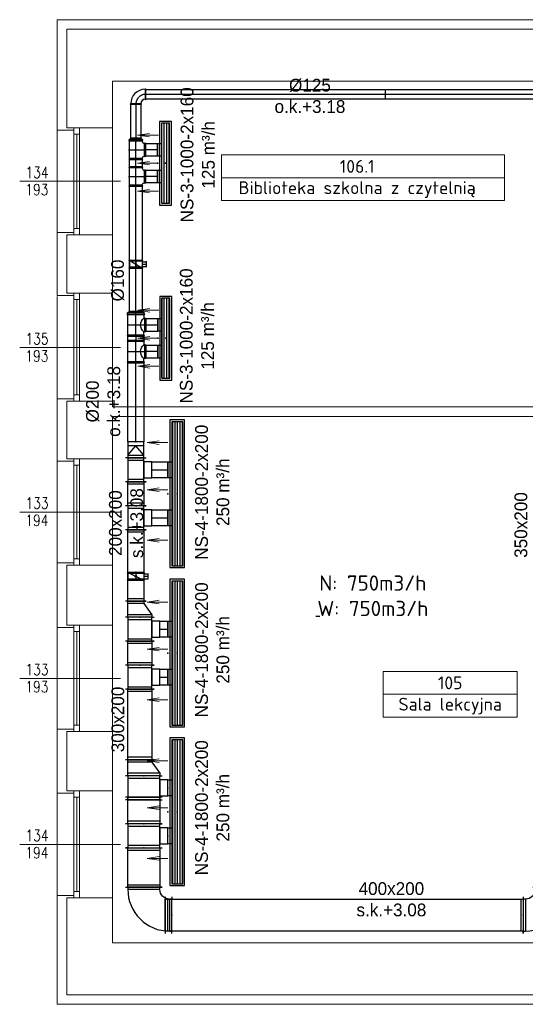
# Model space of a CAD drawing. Header units: millimetres. Extents: x 12823 to 36134, y -75536 to -5600.
# Tile 1 of 26: x 27894 to 28527, y -75389 to -74158. Entities that reach past the tile are written whole.
import ezdxf
from ezdxf import colors
from ezdxf.entities.mleader import LeaderData, LeaderLine
from ezdxf.enums import TextEntityAlignment as Align
from ezdxf.math import Vec2, Vec3

# ---------------------------------------------------------------- set-up
doc = ezdxf.new("R2010")
doc.units = ezdxf.units.MM
doc.linetypes.add('CENTER', pattern=[0.55, 0.37, -0.06, 0.06, -0.06])
doc.layers.get('0').update_dxf_attribs({"lineweight": 0})
for name, color, linetype, lineweight in [('TK - powietrze tabelki', 7, 'Continuous', 9), ('TK-podklad', 252, 'Continuous', 13), ('TK-V-pomieszczenia', 7, 'Continuous', 15), ('TK_OPIS WENT NAWIEW', 7, 'Continuous', 13), ('WEN_N1-_ZLICZAC', 140, 'Continuous', 30), ('WEN_W1-_ZLICZAC', 30, 'Continuous', 30)]:
    doc.layers.add(name, color=color, linetype=linetype, lineweight=lineweight)
doc.layers.add('WEN_N1-_ATRYBUT', color=6, linetype='Continuous')
doc.layers.add('WEN_N1-_OSIE', color=2, linetype='CENTER')
doc.styles.add('!S', font='isocpeur.ttf')
doc.styles.add('POWIETRZE', font='txt', dxfattribs={"height": 10})
doc.styles.add('SIMPLEX', font='simplex.shx')
doc.styles.add('STYL_WENTYLE', font='arial.ttf', dxfattribs={"width": 0.8})

# ---------------------------------------------------------------- blocks, each defined once
blk = doc.blocks.new('QBV2433129CNN1-_11')
at = {"ltscale": 22}
for p, q in [((-350, 580), (-350, 550)), ((-320, 150), (-320, 550)), ((-350, 120), (-350, 150)), ((-230, 0), (-200, 0)), ((-200, 30), (200, 30)), ((230, 0), (200, 0))]:
    blk.add_line(p, q, dxfattribs=at)
blk.add_lwpolyline([(200, 0), (200, 30, 0.414214), (-320, 550), (-350, 550), (-350, 150), (-320, 150, -0.414214), (-200, 30), (-200, 0)], format="xyb", close=True, dxfattribs=at)
for p in [(-350, 350), (0, 0)]:
    blk.add_point(p, dxfattribs=at)
at = {"layer": 'WEN_N1-_ATRYBUT', "ltscale": 22, "style": 'STYL_WENTYLE', "width": 0.8, "flags": 8}
blk.add_attdef('WENTYLE', text='', height=200, dxfattribs=at).set_placement((0, 350), align=Align.BOTTOM_LEFT)
blk = doc.blocks.new('QD-200X400CNN1-_4480-7649097_14')
at = {"ltscale": 22}
for p, q in [((0, -230), (0, 230)), ((30, -200), (30, 200)), ((4451, -200), (4451, 200)), ((4481, -230), (4481, 230))]:
    blk.add_line(p, q, dxfattribs=at)
blk.add_lwpolyline([(0, 200), (4481, 200), (4481, -200), (0, -200)], close=True, dxfattribs=at)
for p in [(0, 0), (4481, 0)]:
    blk.add_point(p, dxfattribs=at)
at = {"layer": 'WEN_N1-_ATRYBUT', "ltscale": 22, "style": 'STYL_WENTYLE', "width": 0.8, "flags": 8}
blk.add_attdef('WENTYLE', text='', height=200, dxfattribs=at).set_placement((2240, 0), align=Align.BOTTOM_LEFT)
at = {"layer": 'WEN_N1-_OSIE', "ltscale": 22, "style": 'STYL_WENTYLE', "width": 0.8, "flags": 8}
blk.add_attdef('FI_KANALU', text='', height=40, dxfattribs=at).set_placement((2240, 0), align=Align.MIDDLE_CENTER)
blk = doc.blocks.new('TR2V42321511CNN1-_12')
at = {"ltscale": 22}
for p, q in [((0, 200), (0, 230)), ((30, 200), (30, -200)), ((270, 200), (270, -200)), ((300, 200), (300, 230)), ((0, -200), (0, -230)), ((300, -200), (300, -230))]:
    blk.add_line(p, q, dxfattribs=at)
for points in [[(300, -200), (300, 200), (0, 200), (0, -200)], [(250, -300), (250, -200), (50, -200), (50, -300)]]:
    blk.add_lwpolyline(points, close=True, dxfattribs=at)
for p in [(0, 0), (300, 0), (150, -300)]:
    blk.add_point(p, dxfattribs=at)
at = {"layer": 'WEN_N1-_ATRYBUT', "ltscale": 22, "style": 'STYL_WENTYLE', "width": 0.8, "flags": 8}
blk.add_attdef('WENTYLE', text='', height=200, dxfattribs=at).set_placement((150, 0), align=Align.BOTTOM_LEFT)
blk = doc.blocks.new('QD-400X200CNN1-_492-96476964_24')
at = {"ltscale": 22}
for p, q in [((0, -230), (0, 230)), ((30, -200), (30, 200)), ((463, -200), (463, 200)), ((493, -230), (493, 230))]:
    blk.add_line(p, q, dxfattribs=at)
blk.add_lwpolyline([(0, 200), (493, 200), (493, -200), (0, -200)], close=True, dxfattribs=at)
for p in [(0, 0), (493, 0)]:
    blk.add_point(p, dxfattribs=at)
at = {"layer": 'WEN_N1-_ATRYBUT', "ltscale": 22, "style": 'STYL_WENTYLE', "width": 0.8, "flags": 8}
blk.add_attdef('WENTYLE', text='', height=200, dxfattribs=at).set_placement((246, 0), align=Align.BOTTOM_LEFT)
at = {"layer": 'WEN_N1-_OSIE', "ltscale": 22, "style": 'STYL_WENTYLE', "width": 0.8, "flags": 8}
blk.add_attdef('FI_KANALU', text='', height=40, dxfattribs=at).set_placement((246, 0), align=Align.MIDDLE_CENTER)
blk = doc.blocks.new('NSAL41800AASR-2-200P_14')
at = {"ltscale": 22}
h = blk.add_hatch(dxfattribs=at)
h.set_pattern_fill('USER', color=256, scale=30, style=0, pattern_type=0)
h.set_pattern_definition([(0, (0, -118), (0, 30), [])])
h.paths.add_polyline_path([(-900, -186), (900, -186), (900, -50), (-900, -50)])
for points in [[(-400, -50), (-400, 0), (-200, 0), (-200, -50)], [(200, -50), (200, 0), (400, 0), (400, -50)]]:
    blk.add_lwpolyline(points, dxfattribs=at)
for points in [[(-923, -209), (923, -209), (923, -27), (-923, -27)], [(-900, -186), (900, -186), (900, -50), (-900, -50)], [(-900, -186), (900, -186), (900, -50), (-900, -50)]]:
    blk.add_lwpolyline(points, close=True, dxfattribs=at)
for p in [(0, 0), (0, -118)]:
    blk.add_point(p, dxfattribs=at)
at = {"layer": 'WEN_N1-_ATRYBUT', "ltscale": 22, "style": 'STYL_WENTYLE', "width": 0.8, "flags": 8}
blk.add_attdef('WENTYLE', text='', height=200, dxfattribs=at).set_placement((0, -118), align=Align.BOTTOM_LEFT)
blk = doc.blocks.new('QD-400X200CNN1-_330_24')
at = {"ltscale": 22}
for p, q in [((0, -230), (0, 230)), ((30, -200), (30, 200)), ((300, -200), (300, 200)), ((330, -230), (330, 230))]:
    blk.add_line(p, q, dxfattribs=at)
blk.add_lwpolyline([(0, 200), (330, 200), (330, -200), (0, -200)], close=True, dxfattribs=at)
for p in [(0, 0), (330, 0)]:
    blk.add_point(p, dxfattribs=at)
at = {"layer": 'WEN_N1-_ATRYBUT', "ltscale": 22, "style": 'STYL_WENTYLE', "width": 0.8, "flags": 8}
blk.add_attdef('WENTYLE', text='', height=200, dxfattribs=at).set_placement((165, 0), align=Align.BOTTOM_LEFT)
at = {"layer": 'WEN_N1-_OSIE', "ltscale": 22, "style": 'STYL_WENTYLE', "width": 0.8, "flags": 8}
blk.add_attdef('FI_KANALU', text='', height=40, dxfattribs=at).set_placement((165, 0), align=Align.MIDDLE_CENTER)
blk = doc.blocks.new('QPR2V4232332CNN1-_21')
at = {"ltscale": 22}
for p, q in [((0, 200), (0, 230)), ((30, 200), (30, -200)), ((200, 100), (200, 130)), ((170, 100), (170, -200)), ((0, -200), (0, -230)), ((200, -200), (200, -230))]:
    blk.add_line(p, q, dxfattribs=at)
blk.add_lwpolyline([(0, -200), (30, -200), (170, -200), (200, -200), (200, 100), (170, 100), (30, 200), (0, 200)], close=True, dxfattribs=at)
for p in [(0, 0), (200, -50)]:
    blk.add_point(p, dxfattribs=at)
at = {"layer": 'WEN_N1-_ATRYBUT', "ltscale": 22, "style": 'STYL_WENTYLE', "width": 0.8, "flags": 8}
blk.add_attdef('WENTYLE', text='', height=200, dxfattribs=at).set_placement((100, 200), align=Align.BOTTOM_LEFT)
blk = doc.blocks.new('TR2V32321511CNN1-_12')
at = {"ltscale": 22}
for p, q in [((0, 150), (0, 180)), ((30, 150), (30, -150)), ((270, 150), (270, -150)), ((300, 150), (300, 180)), ((0, -150), (0, -180)), ((300, -150), (300, -180))]:
    blk.add_line(p, q, dxfattribs=at)
for points in [[(300, -150), (300, 150), (0, 150), (0, -150)], [(250, -250), (250, -150), (50, -150), (50, -250)]]:
    blk.add_lwpolyline(points, close=True, dxfattribs=at)
for p in [(0, 0), (300, 0), (150, -250)]:
    blk.add_point(p, dxfattribs=at)
at = {"layer": 'WEN_N1-_ATRYBUT', "ltscale": 22, "style": 'STYL_WENTYLE', "width": 0.8, "flags": 8}
blk.add_attdef('WENTYLE', text='', height=200, dxfattribs=at).set_placement((150, 50), align=Align.BOTTOM_LEFT)
blk = doc.blocks.new('QD-300X200CNN1-_883-34717483_24')
at = {"ltscale": 22}
for p, q in [((0, -180), (0, 180)), ((30, -150), (30, 150)), ((853, -150), (853, 150)), ((883, -180), (883, 180))]:
    blk.add_line(p, q, dxfattribs=at)
blk.add_lwpolyline([(0, 150), (883, 150), (883, -150), (0, -150)], close=True, dxfattribs=at)
for p in [(0, 0), (883, 0)]:
    blk.add_point(p, dxfattribs=at)
at = {"layer": 'WEN_N1-_ATRYBUT', "ltscale": 22, "style": 'STYL_WENTYLE', "width": 0.8, "flags": 8}
blk.add_attdef('WENTYLE', text='', height=200, dxfattribs=at).set_placement((442, 0), align=Align.BOTTOM_LEFT)
at = {"layer": 'WEN_N1-_OSIE', "ltscale": 22, "style": 'STYL_WENTYLE', "width": 0.8, "flags": 8}
blk.add_attdef('FI_KANALU', text='', height=40, dxfattribs=at).set_placement((442, 0), align=Align.MIDDLE_CENTER)
blk = doc.blocks.new('SR-200CN1-_100-0000000001_14')
at = {"ltscale": 22}
blk.add_lwpolyline([(0, -100), (0, 100), (100, 100), (100, -100)], close=True, dxfattribs=at)
for p in [(0, 0), (100, 0)]:
    blk.add_point(p, dxfattribs=at)
at = {"layer": 'WEN_N1-_OSIE', "ltscale": 22}
blk.add_line((0, 0), (100, 0), dxfattribs=at)
at = {"layer": 'WEN_N1-_ATRYBUT', "ltscale": 22, "style": 'STYL_WENTYLE', "width": 0.8, "flags": 8}
blk.add_attdef('WENTYLE', text='', height=200, dxfattribs=at).set_placement((50, 0), align=Align.BOTTOM_LEFT)
at = {"layer": 'WEN_N1-_OSIE', "ltscale": 22, "style": 'STYL_WENTYLE', "width": 0.8, "flags": 8}
blk.add_attdef('FI_KANALU', text='', height=40, dxfattribs=at).set_placement((50, 50), align=Align.MIDDLE_CENTER)
blk = doc.blocks.new('QD-300X200CNN1-_300_24')
at = {"ltscale": 22}
for p, q in [((0, -180), (0, 180)), ((30, -150), (30, 150)), ((270, -150), (270, 150)), ((300, -180), (300, 180))]:
    blk.add_line(p, q, dxfattribs=at)
blk.add_lwpolyline([(0, 150), (300, 150), (300, -150), (0, -150)], close=True, dxfattribs=at)
for p in [(0, 0), (300, 0)]:
    blk.add_point(p, dxfattribs=at)
at = {"layer": 'WEN_N1-_ATRYBUT', "ltscale": 22, "style": 'STYL_WENTYLE', "width": 0.8, "flags": 8}
blk.add_attdef('WENTYLE', text='', height=200, dxfattribs=at).set_placement((150, 0), align=Align.BOTTOM_LEFT)
at = {"layer": 'WEN_N1-_OSIE', "ltscale": 22, "style": 'STYL_WENTYLE', "width": 0.8, "flags": 8}
blk.add_attdef('FI_KANALU', text='', height=40, dxfattribs=at).set_placement((150, 0), align=Align.MIDDLE_CENTER)
blk = doc.blocks.new('QPR2V3222332CNN1-_21')
at = {"ltscale": 22}
for p, q in [((0, 150), (0, 180)), ((30, 150), (30, -150)), ((170, 50), (170, -150)), ((200, 50), (200, 80)), ((0, -150), (0, -180)), ((200, -150), (200, -180))]:
    blk.add_line(p, q, dxfattribs=at)
blk.add_lwpolyline([(0, -150), (30, -150), (170, -150), (200, -150), (200, 50), (170, 50), (30, 150), (0, 150)], close=True, dxfattribs=at)
for p in [(0, 0), (200, -50)]:
    blk.add_point(p, dxfattribs=at)
at = {"layer": 'WEN_N1-_ATRYBUT', "ltscale": 22, "style": 'STYL_WENTYLE', "width": 0.8, "flags": 8}
blk.add_attdef('WENTYLE', text='', height=200, dxfattribs=at).set_placement((100, 200), align=Align.BOTTOM_LEFT)
blk = doc.blocks.new('TR2V22321511CNN1-_12')
at = {"ltscale": 22}
for p, q in [((0, 100), (0, 130)), ((300, 100), (300, 130)), ((30, 100), (30, -100)), ((270, 100), (270, -100)), ((0, -100), (0, -130)), ((300, -100), (300, -130))]:
    blk.add_line(p, q, dxfattribs=at)
for points in [[(300, -100), (300, 100), (0, 100), (0, -100)], [(250, -200), (250, -100), (50, -100), (50, -200)]]:
    blk.add_lwpolyline(points, close=True, dxfattribs=at)
for p in [(0, 0), (300, 0), (150, -200)]:
    blk.add_point(p, dxfattribs=at)
at = {"layer": 'WEN_N1-_ATRYBUT', "ltscale": 22, "style": 'STYL_WENTYLE', "width": 0.8, "flags": 8}
blk.add_attdef('WENTYLE', text='', height=200, dxfattribs=at).set_placement((150, 100), align=Align.BOTTOM_LEFT)
blk = doc.blocks.new('QD-200X200CNN1-_893-02203909_24')
at = {"ltscale": 22}
for p, q in [((0, -130), (0, 130)), ((893, -130), (893, 130)), ((30, -100), (30, 100)), ((863, -100), (863, 100))]:
    blk.add_line(p, q, dxfattribs=at)
blk.add_lwpolyline([(0, 100), (893, 100), (893, -100), (0, -100)], close=True, dxfattribs=at)
for p in [(0, 0), (893, 0)]:
    blk.add_point(p, dxfattribs=at)
at = {"layer": 'WEN_N1-_ATRYBUT', "ltscale": 22, "style": 'STYL_WENTYLE', "width": 0.8, "flags": 8}
blk.add_attdef('WENTYLE', text='', height=200, dxfattribs=at).set_placement((447, 0), align=Align.BOTTOM_LEFT)
at = {"layer": 'WEN_N1-_OSIE', "ltscale": 22, "style": 'STYL_WENTYLE', "width": 0.8, "flags": 8}
blk.add_attdef('FI_KANALU', text='', height=40, dxfattribs=at).set_placement((447, 0), align=Align.MIDDLE_CENTER)
blk = doc.blocks.new('QD-200X200CNN1-_300_24')
at = {"ltscale": 22}
for p, q in [((0, -130), (0, 130)), ((300, -130), (300, 130)), ((30, -100), (30, 100)), ((270, -100), (270, 100))]:
    blk.add_line(p, q, dxfattribs=at)
blk.add_lwpolyline([(0, 100), (300, 100), (300, -100), (0, -100)], close=True, dxfattribs=at)
for p in [(0, 0), (300, 0)]:
    blk.add_point(p, dxfattribs=at)
at = {"layer": 'WEN_N1-_ATRYBUT', "ltscale": 22, "style": 'STYL_WENTYLE', "width": 0.8, "flags": 8}
blk.add_attdef('WENTYLE', text='', height=200, dxfattribs=at).set_placement((150, 0), align=Align.BOTTOM_LEFT)
at = {"layer": 'WEN_N1-_OSIE', "ltscale": 22, "style": 'STYL_WENTYLE', "width": 0.8, "flags": 8}
blk.add_attdef('FI_KANALU', text='', height=40, dxfattribs=at).set_placement((150, 0), align=Align.MIDDLE_CENTER)
blk = doc.blocks.new('SR-200CN1-_200_14')
at = {"ltscale": 22}
blk.add_lwpolyline([(0, -100), (0, 100), (200, 100), (200, -100)], close=True, dxfattribs=at)
for p in [(0, 0), (200, 0)]:
    blk.add_point(p, dxfattribs=at)
at = {"layer": 'WEN_N1-_OSIE', "ltscale": 22}
blk.add_line((0, 0), (200, 0), dxfattribs=at)
at = {"layer": 'WEN_N1-_ATRYBUT', "ltscale": 22, "style": 'STYL_WENTYLE', "width": 0.8, "flags": 8}
blk.add_attdef('WENTYLE', text='', height=200, dxfattribs=at).set_placement((100, 0), align=Align.BOTTOM_LEFT)
at = {"layer": 'WEN_N1-_OSIE', "ltscale": 22, "style": 'STYL_WENTYLE', "width": 0.8, "flags": 8}
blk.add_attdef('FI_KANALU', text='', height=40, dxfattribs=at).set_placement((100, 50), align=Align.MIDDLE_CENTER)
blk = doc.blocks.new('PR7V222352CNN1-_21')
at = {"ltscale": 22}
for p, q in [((0, 100), (0, 130)), ((30, 100), (30, -100)), ((30, 100), (150, 0)), ((30, 100), (30, -100)), ((30, -100), (150, 0)), ((150, -100), (150, 100)), ((0, -100), (0, -130))]:
    blk.add_line(p, q, dxfattribs=at)
blk.add_lwpolyline([(0, -100), (30, -100), (150, -100), (200, -100), (200, 100), (150, 100), (30, 100), (0, 100)], close=True, dxfattribs=at)
for p in [(0, 0), (200, 0)]:
    blk.add_point(p, dxfattribs=at)
at = {"layer": 'WEN_N1-_ATRYBUT', "ltscale": 22, "style": 'STYL_WENTYLE', "width": 0.8, "flags": 8}
blk.add_attdef('WENTYLE', text='', height=200, dxfattribs=at).set_placement((100, 200), align=Align.BOTTOM_LEFT)
blk = doc.blocks.new('NSAL31000AASR-2-160P_14')
at = {"ltscale": 22}
h = blk.add_hatch(dxfattribs=at)
h.set_pattern_fill('USER', color=256, scale=30, style=0, pattern_type=0)
h.set_pattern_definition([(0, (0, -101), (0, 30), [])])
h.paths.add_polyline_path([(-500, -152), (500, -152), (500, -50), (-500, -50)])
for points in [[(-247, -50), (-247, 0), (-87, 0), (-87, -50)], [(87, -50), (87, 0), (247, 0), (247, -50)]]:
    blk.add_lwpolyline(points, dxfattribs=at)
for points in [[(-523, -175), (523, -175), (523, -27), (-523, -27)], [(-500, -152), (500, -152), (500, -50), (-500, -50)], [(-500, -152), (500, -152), (500, -50), (-500, -50)]]:
    blk.add_lwpolyline(points, close=True, dxfattribs=at)
for p in [(0, 0), (0, -101)]:
    blk.add_point(p, dxfattribs=at)
at = {"layer": 'WEN_N1-_ATRYBUT', "ltscale": 22, "style": 'STYL_WENTYLE', "width": 0.8, "flags": 8}
blk.add_attdef('WENTYLE', text='', height=200, dxfattribs=at).set_placement((0, -101), align=Align.BOTTOM_LEFT)
blk = doc.blocks.new('TCP200160CN1-_12')
at = {"ltscale": 22}
blk.add_line((-14, -100), (-267, -100), dxfattribs=at)
for points in [[(-220.5, 125), (-60.5, 125, -1), (-60.5, 111), (-220.5, 111, -1)], [(-281, -100), (-281, 100, -1), (-267, 100), (-267, -100, -1)], [(0, -100), (0, 100, 1), (-14, 100), (-14, -100, 1)]]:
    blk.add_lwpolyline(points, format="xyb", close=True, dxfattribs=at)
for points in [[(-267, 100), (-226.5, 100, 0.4142136), (-220.5, 106), (-220.5, 111)], [(-54.5, 100, -0.4651163), (-226.5, 100, -0.4651163)], [(-14, 100), (-54.5, 100, -0.4142136), (-60.5, 106), (-60.5, 111)]]:
    blk.add_lwpolyline(points, format="xyb", dxfattribs=at)
for p in [(-140.5, 125), (-281, 0), (0, 0)]:
    blk.add_point(p, dxfattribs=at)
at = {"layer": 'WEN_N1-_OSIE', "ltscale": 22}
for p, q in [((-140.5, -110), (-140.5, 125)), ((0, 0), (-281, 0))]:
    blk.add_line(p, q, dxfattribs=at)
at = {"layer": 'WEN_N1-_ATRYBUT', "ltscale": 22, "style": 'STYL_WENTYLE', "width": 0.8, "flags": 8}
blk.add_attdef('WENTYLE', text='', height=200, dxfattribs=at).set_placement((-1211.7, 0), align=Align.BOTTOM_LEFT)
blk = doc.blocks.new('SR-200CN1-_52-3333333333_14')
at = {"ltscale": 22}
blk.add_lwpolyline([(0, -100), (0, 100), (52, 100), (52, -100)], close=True, dxfattribs=at)
for p in [(0, 0), (52, 0)]:
    blk.add_point(p, dxfattribs=at)
at = {"layer": 'WEN_N1-_OSIE', "ltscale": 22}
blk.add_line((0, 0), (52, 0), dxfattribs=at)
at = {"layer": 'WEN_N1-_ATRYBUT', "ltscale": 22, "style": 'STYL_WENTYLE', "width": 0.8, "flags": 8}
blk.add_attdef('WENTYLE', text='', height=200, dxfattribs=at).set_placement((26, 0), align=Align.BOTTOM_LEFT)
at = {"layer": 'WEN_N1-_OSIE', "ltscale": 22, "style": 'STYL_WENTYLE', "width": 0.8, "flags": 8}
blk.add_attdef('FI_KANALU', text='', height=40, dxfattribs=at).set_placement((26, 50), align=Align.MIDDLE_CENTER)
blk = doc.blocks.new('SR-200CN1-_985-167123287_14')
at = {"ltscale": 22}
blk.add_lwpolyline([(0, -100), (0, 100), (985, 100), (985, -100)], close=True, dxfattribs=at)
for p in [(0, 0), (985, 0)]:
    blk.add_point(p, dxfattribs=at)
at = {"layer": 'WEN_N1-_OSIE', "ltscale": 22}
blk.add_line((0, 0), (985, 0), dxfattribs=at)
at = {"layer": 'WEN_N1-_ATRYBUT', "ltscale": 22, "style": 'STYL_WENTYLE', "width": 0.8, "flags": 8}
blk.add_attdef('WENTYLE', text='', height=200, dxfattribs=at).set_placement((493, 0), align=Align.BOTTOM_LEFT)
at = {"layer": 'WEN_N1-_OSIE', "ltscale": 22, "style": 'STYL_WENTYLE', "width": 0.8, "flags": 8}
blk.add_attdef('FI_KANALU', text='', height=40, dxfattribs=at).set_placement((493, 50), align=Align.MIDDLE_CENTER)
blk = doc.blocks.new('RCP200160CN1-_11')
at = {"ltscale": 22}
blk.add_lwpolyline([(0, 100), (0, -100, 1), (14, -100), (14, 100, 1)], format="xyb", close=True, dxfattribs=at)
blk.add_lwpolyline([(14, 100), (26, 80), (26, -80), (14, -100)], dxfattribs=at)
for p in [(0, 0), (26, 0)]:
    blk.add_point(p, dxfattribs=at)
at = {"layer": 'WEN_N1-_OSIE', "ltscale": 22}
blk.add_line((0, 0), (26, 0), dxfattribs=at)
at = {"layer": 'WEN_N1-_ATRYBUT', "ltscale": 22, "style": 'STYL_WENTYLE', "width": 0.8, "flags": 8}
blk.add_attdef('WENTYLE', text='', height=200, dxfattribs=at).set_placement((0, 0), align=Align.BOTTOM_LEFT)
blk = doc.blocks.new('TCP160160CN1-_12')
at = {"ltscale": 22}
blk.add_line((-11.2, -80), (-228.8, -80), dxfattribs=at)
for points in [[(-240, -80), (-240, 80, -1), (-228.8, 80), (-228.8, -80, -1)], [(-200, 120), (-40, 120, -1), (-40, 108.8), (-200, 108.8, -1)], [(0, -80), (0, 80, 1), (-11.2, 80), (-11.2, -80, 1)]]:
    blk.add_lwpolyline(points, format="xyb", close=True, dxfattribs=at)
for points in [[(-228.8, 80), (-224, 80, 0.4142136), (-200, 104), (-200, 108.8)], [(-11.2, 80), (-16, 80, -0.4142136), (-40, 104), (-40, 108.8)]]:
    blk.add_lwpolyline(points, format="xyb", dxfattribs=at)
for p in [(-240, 0), (-120, 120), (0, 0)]:
    blk.add_point(p, dxfattribs=at)
at = {"layer": 'WEN_N1-_OSIE', "ltscale": 22}
for p, q in [((0, 0), (-240, 0)), ((-120, -90), (-120, 120))]:
    blk.add_line(p, q, dxfattribs=at)
at = {"layer": 'WEN_N1-_ATRYBUT', "ltscale": 22, "style": 'STYL_WENTYLE', "width": 0.8, "flags": 8}
blk.add_attdef('WENTYLE', text='', height=200, dxfattribs=at).set_placement((-1191.2, 0), align=Align.BOTTOM_LEFT)
blk = doc.blocks.new('SR-160CN1-_93-3333333333_14')
at = {"ltscale": 22}
blk.add_lwpolyline([(0, -80), (0, 80), (93, 80), (93, -80)], close=True, dxfattribs=at)
for p in [(0, 0), (93, 0)]:
    blk.add_point(p, dxfattribs=at)
at = {"layer": 'WEN_N1-_OSIE', "ltscale": 22}
blk.add_line((0, 0), (93, 0), dxfattribs=at)
at = {"layer": 'WEN_N1-_ATRYBUT', "ltscale": 22, "style": 'STYL_WENTYLE', "width": 0.8, "flags": 8}
blk.add_attdef('WENTYLE', text='', height=200, dxfattribs=at).set_placement((47, 0), align=Align.BOTTOM_LEFT)
at = {"layer": 'WEN_N1-_OSIE', "ltscale": 22, "style": 'STYL_WENTYLE', "width": 0.8, "flags": 8}
blk.add_attdef('FI_KANALU', text='', height=40, dxfattribs=at).set_placement((47, 40), align=Align.MIDDLE_CENTER)
blk = doc.blocks.new('RCP160125CN1-_12')
at = {"ltscale": 22}
blk.add_lwpolyline([(-26, 80), (-26, -80, 1), (-14.8, -80), (-14.8, 80, 1)], format="xyb", close=True, dxfattribs=at)
blk.add_lwpolyline([(-14.8, 80), (0, 62.5), (0, -62.5), (-14.8, -80)], dxfattribs=at)
for p in [(-26, 0), (0, 0)]:
    blk.add_point(p, dxfattribs=at)
at = {"layer": 'WEN_N1-_OSIE', "ltscale": 22}
blk.add_line((-26, 0), (0, 0), dxfattribs=at)
at = {"layer": 'WEN_N1-_ATRYBUT', "ltscale": 22, "style": 'STYL_WENTYLE', "width": 0.8, "flags": 8}
blk.add_attdef('WENTYLE', text='', height=200, dxfattribs=at).set_placement((-26, 0), align=Align.BOTTOM_LEFT)
blk = doc.blocks.new('B12590CN1-_12')
at = {"ltscale": 22}
for points in [[(125, 62), (125, 188, 1), (116, 188), (116, 62, 1)], [(62, 0), (-62, 0, -1), (-62, 9), (62, 9, -1)]]:
    blk.add_lwpolyline(points, format="xyb", close=True, dxfattribs=at)
for radius in [179, 53.8]:
    blk.add_arc((116, 9), radius, 90, 180, dxfattribs=at)
for p in [(125, 125), (0, 0)]:
    blk.add_point(p, dxfattribs=at)
at = {"layer": 'WEN_N1-_OSIE', "ltscale": 22}
blk.add_arc((125, 0), 125, 90, 180, dxfattribs=at)
at = {"layer": 'WEN_N1-_ATRYBUT', "ltscale": 22, "style": 'STYL_WENTYLE', "width": 0.8, "flags": 8}
blk.add_attdef('WENTYLE', text='', height=200, dxfattribs=at).set_placement((-1009, 0), align=Align.BOTTOM_LEFT)
blk = doc.blocks.new('SR-125CN1-_5141-2351089606_14')
at = {"ltscale": 22}
blk.add_line((3000, -62), (3000, 62), dxfattribs=at)
blk.add_lwpolyline([(0, -62), (0, 62), (5141, 62), (5141, -62)], close=True, dxfattribs=at)
for p in [(0, 0), (5141, 0)]:
    blk.add_point(p, dxfattribs=at)
at = {"layer": 'WEN_N1-_OSIE', "ltscale": 22}
blk.add_line((0, 0), (5141, 0), dxfattribs=at)
at = {"layer": 'WEN_N1-_ATRYBUT', "ltscale": 22, "style": 'STYL_WENTYLE', "width": 0.8, "flags": 8}
blk.add_attdef('WENTYLE', text='', height=200, dxfattribs=at).set_placement((2571, 0), align=Align.BOTTOM_LEFT)
at = {"layer": 'WEN_N1-_OSIE', "ltscale": 22, "style": 'STYL_WENTYLE', "width": 0.8, "flags": 8}
blk.add_attdef('FI_KANALU', text='', height=40, dxfattribs=at).set_placement((2571, 125), align=Align.MIDDLE_CENTER)
blk = doc.blocks.new('DR160CN1-_11')
at = {"ltscale": 22}
for p, q in [((14, 130), (86, 130)), ((20, 80), (20, 130)), ((80, 80), (80, 130)), ((11.2, 80), (88.8, 80)), ((15, -56), (85, 56)), ((11.2, -80), (88.8, -80))]:
    blk.add_line(p, q, dxfattribs=at)
for points in [[(0, -80), (0, 80, -1), (11.2, 80), (11.2, -80, -1)], [(100, -80), (100, 80, 1), (88.8, 80), (88.8, -80, 1)]]:
    blk.add_lwpolyline(points, format="xyb", close=True, dxfattribs=at)
blk.add_circle((50, 0), 8, dxfattribs=at)
for p in [(0, 0), (100, 0)]:
    blk.add_point(p, dxfattribs=at)
at = {"layer": 'WEN_N1-_OSIE', "ltscale": 22}
for p, q in [((50, 75), (50, 135)), ((0, 0), (100, 0))]:
    blk.add_line(p, q, dxfattribs=at)
at = {"layer": 'WEN_N1-_ATRYBUT', "ltscale": 22, "style": 'STYL_WENTYLE', "width": 0.8, "flags": 8}
blk.add_attdef('WENTYLE', text='', height=200, dxfattribs=at).set_placement((0, 0), align=Align.BOTTOM_LEFT)
blk = doc.blocks.new('DR200CN1-_11')
at = {"ltscale": 22}
for p, q in [((14, 150), (86, 150)), ((20, 100), (20, 150)), ((80, 100), (80, 150)), ((14, 100), (86, 100)), ((15, -70), (85, 70)), ((14, -100), (86, -100))]:
    blk.add_line(p, q, dxfattribs=at)
for points in [[(0, -100), (0, 100, -1), (14, 100), (14, -100, -1)], [(100, -100), (100, 100, 1), (86, 100), (86, -100, 1)]]:
    blk.add_lwpolyline(points, format="xyb", close=True, dxfattribs=at)
blk.add_circle((50, 0), 10, dxfattribs=at)
for p in [(0, 0), (100, 0)]:
    blk.add_point(p, dxfattribs=at)
at = {"layer": 'WEN_N1-_OSIE', "ltscale": 22}
for p, q in [((50, 95), (50, 155)), ((0, 0), (100, 0))]:
    blk.add_line(p, q, dxfattribs=at)
at = {"layer": 'WEN_N1-_ATRYBUT', "ltscale": 22, "style": 'STYL_WENTYLE', "width": 0.8, "flags": 8}
blk.add_attdef('WENTYLE', text='', height=200, dxfattribs=at).set_placement((0, 0), align=Align.BOTTOM_LEFT)
blk = doc.blocks.new('SR-160CN1-_150_14')
at = {"ltscale": 22}
blk.add_lwpolyline([(0, -80), (0, 80), (150, 80), (150, -80)], close=True, dxfattribs=at)
for p in [(0, 0), (150, 0)]:
    blk.add_point(p, dxfattribs=at)
at = {"layer": 'WEN_N1-_OSIE', "ltscale": 22}
blk.add_line((0, 0), (150, 0), dxfattribs=at)
at = {"layer": 'WEN_N1-_ATRYBUT', "ltscale": 22, "style": 'STYL_WENTYLE', "width": 0.8, "flags": 8}
blk.add_attdef('WENTYLE', text='', height=200, dxfattribs=at).set_placement((75, 0), align=Align.BOTTOM_LEFT)
at = {"layer": 'WEN_N1-_OSIE', "ltscale": 22, "style": 'STYL_WENTYLE', "width": 0.8, "flags": 8}
blk.add_attdef('FI_KANALU', text='', height=40, dxfattribs=at).set_placement((75, 40), align=Align.MIDDLE_CENTER)
blk = doc.blocks.new('STRZAŁKA NAWIEW')
at = {"layer": 'TK_OPIS WENT NAWIEW', "ltscale": 2}
for q in [(24405.6, -21410), (24411.8, -21419.3), (24414.9, -21416.2)]:
    blk.add_line((24424, -21428.4), q, dxfattribs=at)
blk = doc.blocks.new('SR-125CN1-_423-3472737475_14')
at = {"ltscale": 22}
blk.add_lwpolyline([(0, -62), (0, 62), (423, 62), (423, -62)], close=True, dxfattribs=at)
for p in [(0, 0), (423, 0)]:
    blk.add_point(p, dxfattribs=at)
at = {"layer": 'WEN_N1-_OSIE', "ltscale": 22}
blk.add_line((0, 0), (423, 0), dxfattribs=at)
at = {"layer": 'WEN_N1-_ATRYBUT', "ltscale": 22, "style": 'STYL_WENTYLE', "width": 0.8, "flags": 8}
blk.add_attdef('WENTYLE', text='', height=200, dxfattribs=at).set_placement((212, 0), align=Align.BOTTOM_LEFT)
at = {"layer": 'WEN_N1-_OSIE', "ltscale": 22, "style": 'STYL_WENTYLE', "width": 0.8, "flags": 8}
blk.add_attdef('FI_KANALU', text='', height=40, dxfattribs=at).set_placement((212, 125), align=Align.MIDDLE_CENTER)
blk = doc.blocks.new('SR-160CN1-_1569-2088554443_14')
at = {"ltscale": 22}
blk.add_lwpolyline([(0, -80), (0, 80), (1569, 80), (1569, -80)], close=True, dxfattribs=at)
for p in [(0, 0), (1569, 0)]:
    blk.add_point(p, dxfattribs=at)
at = {"layer": 'WEN_N1-_OSIE', "ltscale": 22}
blk.add_line((0, 0), (1569, 0), dxfattribs=at)
at = {"layer": 'WEN_N1-_ATRYBUT', "ltscale": 22, "style": 'STYL_WENTYLE', "width": 0.8, "flags": 8}
blk.add_attdef('WENTYLE', text='', height=200, dxfattribs=at).set_placement((785, 0), align=Align.BOTTOM_LEFT)
at = {"layer": 'WEN_N1-_OSIE', "ltscale": 22, "style": 'STYL_WENTYLE', "width": 0.8, "flags": 8}
blk.add_attdef('FI_KANALU', text='', height=40, dxfattribs=at).set_placement((785, 40), align=Align.MIDDLE_CENTER)
blk = doc.blocks.new('G$C44078408')
at = {"layer": 'TK-podklad', "ltscale": 22}
for p, q in [((46.9, 1367.4), (46.9, 1229.4)), ((46.9, 1367.4), (778.9, 1367.4)), ((115.9, 1232.4), (115.9, 1098.4)), ((46.9, 1229.4), (67.9, 1229.4)), ((46.9, 1229.4), (46.9, 1101.4)), ((46.9, 1101.4), (46.9, 1022.4)), ((46.9, 1101.4), (67.9, 1101.4)), ((46.9, 1022.4), (67.9, 1022.4)), ((115.9, 1024.4), (115.9, 890.4)), ((46.9, 1021.4), (46.9, 893.4)), ((46.9, 894.4), (46.9, 815.4)), ((46.9, 893.4), (67.9, 893.4)), ((46.9, 815.4), (46.9, 688.4)), ((46.9, 815.4), (67.9, 815.4)), ((115.9, 819.4), (115.9, 685.4)), ((46.9, 688.4), (46.9, 607.4)), ((46.9, 688.4), (67.9, 688.4)), ((46.9, 607.4), (46.9, 480.4)), ((46.9, 607.4), (67.9, 607.4)), ((115.9, 611.4), (115.9, 477.4)), ((46.9, 480.4), (46.9, 400.4)), ((46.9, 480.4), (67.9, 480.4)), ((46.9, 400.4), (46.9, 272.4)), ((46.9, 400.4), (67.9, 400.4)), ((115.9, 403.4), (115.9, 269.4)), ((46.9, 272.4), (46.9, 136.4)), ((46.9, 272.4), (67.9, 272.4)), ((46.9, 136.4), (782.9, 136.4))]:
    blk.add_line(p, q, dxfattribs=at)
at = {"layer": 'TK-podklad', "linetype": 'Continuous'}
for p, q in [((58.9, 1355.4), (58.9, 1232.4)), ((58.9, 1355.4), (766.9, 1355.4)), ((115.9, 1290.4), (115.9, 1232.4)), ((115.9, 1290.4), (711.9, 1290.4)), ((58.9, 1232.4), (115.9, 1232.4)), ((67.9, 1224.4), (67.9, 1106.4)), ((71.4, 1224.4), (71.4, 1106.4)), ((74.9, 1224.4), (74.9, 1106.4)), ((0, 1165.4), (126.2, 1165.4)), ((0, 1165.4), (123, 1165.4)), ((58.9, 1098.4), (58.9, 1025.4)), ((58.9, 1098.4), (115.9, 1098.4)), ((115.9, 1098.4), (115.9, 1025.4)), ((58.9, 1025.4), (115.9, 1025.4)), ((67.9, 898.4), (67.9, 1017.4)), ((71.4, 898.4), (71.4, 1017.4)), ((74.9, 898.4), (74.9, 1017.4)), ((0, 957.4), (126.2, 957.4)), ((0, 957.4), (123, 957.4)), ((58.9, 890.4), (58.9, 818.4)), ((58.9, 890.4), (115.9, 890.4)), ((115.9, 890.4), (115.9, 883.4)), ((711.9, 883.4), (115.9, 883.4)), ((115.9, 871.4), (115.9, 818.4)), ((711.9, 871.4), (115.9, 871.4)), ((58.9, 818.4), (115.9, 818.4)), ((67.9, 810.4), (67.9, 693.4)), ((71.4, 810.4), (71.4, 693.4)), ((74.9, 810.4), (74.9, 693.4)), ((0, 751.9), (126.2, 751.9)), ((0, 751.9), (123, 751.9)), ((58.9, 685.4), (58.9, 610.4)), ((58.9, 685.4), (115.9, 685.4)), ((115.9, 685.4), (115.9, 610.4)), ((58.9, 610.4), (115.9, 610.4)), ((67.9, 602.4), (67.9, 485.4)), ((71.4, 602.4), (71.4, 485.4)), ((74.9, 602.4), (74.9, 485.4)), ((0, 543.9), (126.2, 543.9)), ((0, 543.9), (123, 543.9)), ((58.9, 477.4), (58.9, 403.4)), ((58.9, 477.4), (115.9, 477.4)), ((115.9, 477.4), (115.9, 403.4)), ((58.9, 403.4), (115.9, 403.4)), ((67.9, 395.4), (67.9, 277.4)), ((71.4, 395.4), (71.4, 277.4)), ((74.9, 394.4), (74.9, 277.4)), ((0, 336.4), (126.2, 336.4)), ((0, 336.4), (123, 336.4)), ((58.9, 269.4), (58.9, 148.4)), ((58.9, 269.4), (115.9, 269.4)), ((115.9, 269.4), (115.9, 213.4)), ((115.9, 213.4), (711.9, 213.4)), ((58.9, 148.4), (770.9, 148.4))]:
    blk.add_line(p, q, dxfattribs=at)
for points in [[(67.9, 1224.4), (67.9, 1232.4), (74.9, 1232.4), (74.9, 1224.4)], [(67.9, 1098.4), (67.9, 1106.4), (74.9, 1106.4), (74.9, 1098.4)], [(67.9, 1025.4), (67.9, 1017.4), (74.9, 1017.4), (74.9, 1025.4)], [(67.9, 898.4), (67.9, 890.4), (74.9, 890.4), (74.9, 898.4)], [(67.9, 810.4), (67.9, 818.4), (74.9, 818.4), (74.9, 810.4)], [(67.9, 685.4), (67.9, 693.4), (74.9, 693.4), (74.9, 685.4)], [(67.9, 602.4), (67.9, 610.4), (74.9, 610.4), (74.9, 602.4)], [(67.9, 477.4), (67.9, 485.4), (74.9, 485.4), (74.9, 477.4)], [(67.9, 395.4), (67.9, 403.4), (74.9, 403.4), (74.9, 395.4)], [(67.9, 269.4), (67.9, 277.4), (74.9, 277.4), (74.9, 269.4)]]:
    blk.add_lwpolyline(points, close=True, dxfattribs=at)
at = {"layer": 'TK-podklad', "linetype": 'Continuous', "style": 'SIMPLEX', "width": 0.8}
for s, p in [('134', (7.3, 1169.4)), ('193', (7.1, 1148)), ('135', (7.3, 961.4)), ('193', (7.1, 940)), ('133', (7.3, 755.9)), ('194', (7.1, 734.5)), ('133', (7.3, 547.9)), ('193', (7.1, 526.5)), ('134', (7.3, 340.4)), ('194', (7.1, 319))]:
    blk.add_text(s, height=13.98, dxfattribs=at).set_placement(p)

msp = doc.modelspace()

# ---------------------------------------------------------------- linework, layer by layer
at = {"layer": 'TK-V-pomieszczenia', "ltscale": 22}
for p, q in [((28146.8, -74355.4), (28500.8, -74355.4)), ((28349.1, -75001.1), (28516.5, -75001.1))]:
    msp.add_line(p, q, dxfattribs=at)
for points in [[(28146.8, -74326.8), (28500.8, -74326.8), (28500.8, -74383.9), (28146.8, -74383.9)], [(28349.1, -74972.5), (28516.5, -74972.5), (28516.5, -75029.6), (28349.1, -75029.6)]]:
    msp.add_lwpolyline(points, close=True, dxfattribs=at)

# ---------------------------------------------------------------- block references
at = {"layer": 'TK-podklad', "ltscale": 22}
msp.add_blockref('G$C44078408', (27894.2, -75525.2), dxfattribs=at)
at = {"layer": 'TK_OPIS WENT NAWIEW', "xscale": -1, "rotation": 315.0000000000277}
for p in [(60464.2, -76420.4), (60464.2, -76455.4), (60464.2, -76490.4), (60464.7, -76639.3), (60464.7, -76674.3), (60464.7, -76709.3), (60476.1, -76804.8), (60476.1, -76863.6), (60476.1, -76926.9), (60476.1, -77004.1), (60476.1, -77062.9), (60476.1, -77126.2), (60476.1, -77202.4), (60476.1, -77261.2), (60476.1, -77324.5)]:
    msp.add_blockref('STRZAŁKA NAWIEW', p, dxfattribs=at)
at = {"layer": 'WEN_N1-_ZLICZAC', "ltscale": 22, "xscale": 0.1, "yscale": 0.1, "zscale": 0.1}
for name, p in [('B12590CN1-_12', (28039.5, -74263.6)), ('SR-125CN1-_5141-2351089606_14', (28052, -74251.1)), ('SR-200CN1-_200_14', (28059.5, -74720.4)), ('SR-200CN1-_200_14', (28059.5, -74780.4)), ('SR-200CN1-_100-0000000001_14', (28069.5, -74919.7)), ('SR-200CN1-_100-0000000001_14', (28069.5, -74979.7))]:
    msp.add_blockref(name, p, dxfattribs=at)
at = {"layer": 'WEN_N1-_ZLICZAC', "ltscale": 22, "yscale": 0.1, "zscale": 0.1}
for name, p, xscale, rotation in [('SR-125CN1-_423-3472737475_14', (28039.5, -74263.6), 0.1, 270.0000000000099), ('NSAL31000AASR-2-160P_14', (28066.5, -74337.2), 0.1, 90), ('TCP160160CN1-_12', (28039.5, -74332.5), 0.1, 270), ('RCP160125CN1-_12', (28039.5, -74305.9), 0.1, 90), ('SR-160CN1-_150_14', (28066.5, -74320.5), 0.1, 180), ('SR-160CN1-_93-3333333333_14', (28039.5, -74341.9), 0.1, 90), ('TCP160160CN1-_12', (28039.5, -74365.9), 0.1, 270), ('SR-160CN1-_150_14', (28066.5, -74353.9), 0.1, 180), ('SR-160CN1-_1569-2088554443_14', (28039.5, -74522.8), 0.1, 90), ('DR160CN1-_11', (28039.5, -74458.4), 0.1, 270), ('NSAL31000AASR-2-160P_14', (28067, -74556.1), 0.1, 90), ('RCP200160CN1-_11', (28039.5, -74525.4), 0.1, 90), ('TCP200160CN1-_12', (28039.5, -74553.5), 0.1, 270), ('SR-160CN1-_150_14', (28067, -74539.5), 0.1, 180), ('TCP200160CN1-_12', (28039.5, -74586.8), 0.1, 270), ('SR-200CN1-_52-3333333333_14', (28039.5, -74553.5), 0.1, 270), ('SR-160CN1-_150_14', (28067, -74572.8), 0.1, 180), ('SR-200CN1-_985-167123287_14', (28039.5, -74685.4), 0.1, 89.99999999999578), ('NSAL41800AASR-2-200P_14', (28079.5, -74750.4), 0.1, 89.99999999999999), ('PR7V222352CNN1-_21', (28039.5, -74705.4), 0.1, 90), ('TR2V22321511CNN1-_12', (28039.5, -74735.4), 0.1, 90), ('QD-200X200CNN1-_300_24', (28039.5, -74765.4), 0.1, 90), ('TR2V22321511CNN1-_12', (28039.5, -74795.4), 0.1, 90), ('QD-200X200CNN1-_893-02203909_24', (28039.5, -74884.7), 0.1, 90), ('DR200CN1-_11', (28039.5, -74848.7), 0.1, 270), ('NSAL41800AASR-2-200P_14', (28079.5, -74949.7), 0.1, 89.99999999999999), ('QPR2V3222332CNN1-_21', (28044.5, -74904.7), -0.1, 270), ('TR2V32321511CNN1-_12', (28044.5, -74934.7), 0.1, 90), ('QD-300X200CNN1-_300_24', (28044.5, -74964.7), 0.1, 90), ('TR2V32321511CNN1-_12', (28044.5, -74994.7), 0.1, 90), ('QD-300X200CNN1-_883-34717483_24', (28044.5, -75083), 0.1, 90.00000000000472), ('NSAL41800AASR-2-200P_14', (28079.5, -75148), 0.1, 89.99999999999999), ('QPR2V4232332CNN1-_21', (28049.5, -75103), -0.1, 270), ('TR2V42321511CNN1-_12', (28049.5, -75133), 0.1, 90), ('QD-400X200CNN1-_330_24', (28049.5, -75163), 0.1, 90), ('TR2V42321511CNN1-_12', (28049.5, -75193), 0.1, 90), ('QD-400X200CNN1-_492-96476964_24', (28049.5, -75193), 0.1, 270), ('QBV2433129CNN1-_11', (28049.5, -75242.3), 0.1, 180), ('QBV2433129CNN1-_11', (28524.2, -75277.3), 0.1, 270), ('QD-200X400CNN1-_4480-7649097_14', (28524.2, -75277.3), 0.1, 180)]:
    msp.add_blockref(name, p, dxfattribs=dict(at, xscale=xscale, rotation=rotation))

# ---------------------------------------------------------------- texts
at = {"layer": 'TK-V-pomieszczenia', "char_height": 16, "attachment_point": 2, "style": '!S'}
for s, insert in [('\\A1;\\pxqc;106.1\\PBiblioteka szkolna z czytelnią', (28316.4, -74333.2)), ('\\A1;\\pxqc;105\\PSala lekcyjna', (28432.8, -74978.9))]:
    msp.add_mtext(s, dxfattribs=dict(at, insert=insert))
at = {"layer": 'WEN_N1-_ZLICZAC', "ltscale": 22, "char_height": 16, "width": 145.857, "attachment_point": 1, "style": 'POWIETRZE'}
for s, insert in [('\\pxqc;%%C125\\Po.k.+3.18', (28184.4, -74231.7)), ('\\pxqc;400x200\\Ps.k.+3.08', (28286.3, -75236.1))]:
    msp.add_mtext(s, dxfattribs=dict(at, insert=insert))
at = {"layer": 'WEN_N1-_ZLICZAC', "ltscale": 22, "char_height": 16, "width": 145.857, "attachment_point": 1, "rotation": 90, "style": 'POWIETRZE'}
for s, insert in [('\\pxqc;NS-3-1000-2x160\\P125 m³/h', (28095.5, -74399.7)), ('\\pxqc;%%C160', (28008.6, -74556.8)), ('\\pxqc;NS-3-1000-2x160\\P125 m³/h', (28094.6, -74626.1)), ('\\pxqc;%%C200\\Po.k.+3.18', (27977.2, -74708)), ('\\pxqc;NS-4-1800-2x200\\P250 m³/h', (28113.7, -74821.5)), ('\\pxqc;200x200\\Ps.k.+3.08', (28005.9, -74860.1)), ('\\pxqc;NS-4-1800-2x200\\P250 m³/h', (28113.7, -75018.6)), ('\\pxqc;300x200', (28008.9, -75105.6)), ('\\pxqc;NS-4-1800-2x200\\P250 m³/h', (28113.7, -75216))]:
    msp.add_mtext(s, dxfattribs=dict(at, insert=insert))
at = {"layer": 'WEN_W1-_ZLICZAC', "ltscale": 22, "insert": (28513.2, -74830.6), "char_height": 16, "width": 145.857, "attachment_point": 1, "rotation": 90, "style": 'POWIETRZE'}
msp.add_mtext('350x200\\Ps.k.+3.03', dxfattribs=at)

# ---------------------------------------------------------------- leaders
at = {"layer": 'TK - powietrze tabelki'}
ml = msp.add_multileader_mtext('Standard', dxfattribs=at)
ml.set_content('{\\fISOCPEUR|b0|i0|c238|p34;N: 750m3/h\\PW: 750m3/h}', color=256)
ml.set_leader_properties()
ml.build(insert=Vec2(0, 0))
ml.multileader.update_dxf_attribs({"has_dogleg": 0, "has_text_frame": 1, "text_left_attachment_type": 4, "text_right_attachment_type": 4, "dogleg_length": 6.35, "arrow_head_size": 5.08})
ctx = ml.context
ctx.base_point, ctx.char_height, ctx.arrow_head_size, ctx.landing_gap_size, ctx.plane_origin = Vec3(28269.8, -74903.4), 19.05, 5.08, 0.508, Vec3(28402.4, -74994.3)
ctx.left_attachment, ctx.right_attachment, ctx.text_align_type, ctx.attachment_type = 4, 4, 1, 1
notes = []
notes.append((ctx, [(0, (1, 1, 0), (28268.5, -74903.4), (1, 0), 1.27, [(1, [(28269.8, -74903.4)], 0, [])])]))
ctx.mtext.insert, ctx.mtext.alignment, ctx.mtext.flow_direction = Vec3(28336, -74852.6), 2, 5
for ctx, leaders in notes:
    for number, flags, end, landing, length, lines in leaders:
        leader = LeaderData()
        leader.index, (leader.has_last_leader_line, leader.has_dogleg_vector, leader.attachment_direction) = number, flags
        leader.last_leader_point, leader.dogleg_vector, leader.dogleg_length = Vec3(end), Vec3(landing), length
        for number, points, colour, breaks in lines:
            line = LeaderLine()
            line.index, line.vertices, line.color, line.breaks = number, Vec3.list(points), colors.encode_raw_color(colour), breaks
            leader.lines.append(line)
        ctx.leaders.append(leader)

doc.saveas('drawing.dxf')
